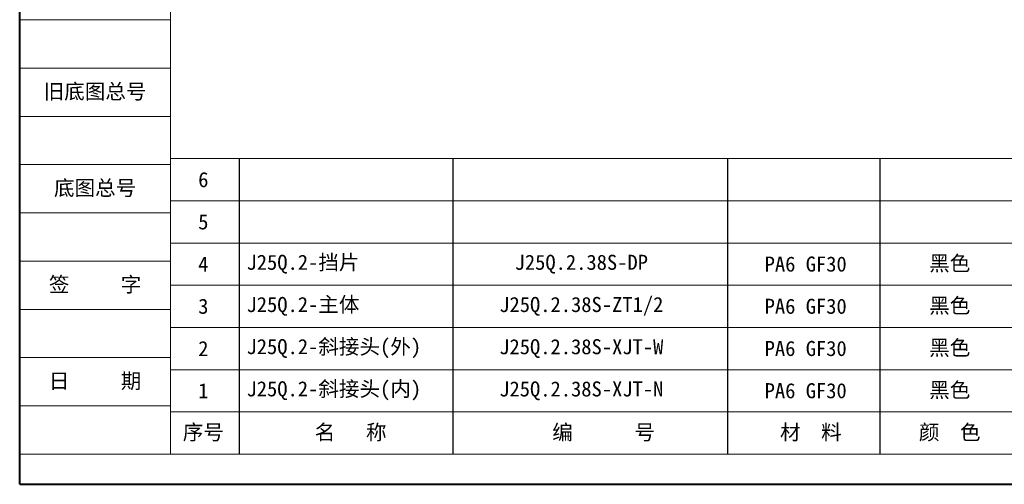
# Model space of a CAD drawing. Header units: millimetres. Extents: x 3223 to 4146, y -133 to 519.
# Tile 1 of 39: x 3223 to 3581, y -133 to 36. Entities that reach past the tile are written whole.
import ezdxf

# ---------------------------------------------------------------- set-up
doc = ezdxf.new("R2010")
doc.units = ezdxf.units.MM
doc.linetypes.add('CENTER', pattern=[0.6, 0.375, -0.075, 0.075, -0.075])
doc.layers.add('标注线', color=7, linetype='Continuous', lineweight=15)
doc.styles.add('样式 3.5', font='仿宋_GB2312.ttf')
doc.styles.add('样式 6', font='仿宋_GB2312.ttf')

msp = doc.modelspace()

# ---------------------------------------------------------------- linework, layer by layer
at = {"color": 7, "lineweight": 40}
for q in [(3222.676, 518.812), (4144.916, -133.343)]:
    msp.add_line((3222.676, -133.343), q, dxfattribs=at)
at = {"color": 7, "lineweight": 13}
for q in [(3277.571, 507.833), (3738.691, -122.364)]:
    msp.add_line((3277.571, -122.364), q, dxfattribs=at)
at = {"color": 7, "lineweight": 15}
for p, q in [((3222.676, 35.734), (3277.571, 35.734)), ((3222.676, 18.168), (3277.571, 18.168)), ((3222.676, 0.601), (3277.571, 0.601)), ((3222.676, -16.965), (3277.571, -16.965)), ((3277.571, -14.769), (3642.043, -14.769)), ((3277.571, -30.14), (3642.043, -30.14)), ((3222.676, -34.532), (3277.571, -34.532)), ((3277.571, -45.511), (3642.043, -45.511)), ((3222.676, -52.098), (3277.571, -52.098)), ((3277.571, -60.881), (3642.043, -60.881)), ((3222.676, -69.665), (3277.571, -69.665)), ((3277.571, -76.252), (3642.043, -76.252)), ((3222.676, -87.231), (3277.571, -87.231)), ((3277.571, -91.623), (3642.043, -91.623)), ((3222.676, -104.797), (3277.571, -104.797)), ((3277.571, -106.993), (3738.691, -106.993)), ((3222.676, -122.364), (3277.571, -122.364))]:
    msp.add_line(p, q, dxfattribs=at)
at = {"color": 7}
for p, q in [((3302.571, -14.769), (3302.571, -122.364)), ((3380.374, -14.769), (3380.374, -122.364)), ((3480.456, -122.364), (3480.456, -14.769)), ((3535.991, -122.364), (3535.991, -14.769))]:
    msp.add_line(p, q, dxfattribs=at)

# ---------------------------------------------------------------- texts
at = {"color": 7, "linetype": 'CENTER', "lineweight": 18, "char_height": 5.48952, "width": 54.89522, "attachment_point": 5, "style": '样式 3.5'}
for s, insert in [('\\f宋体|b0|i0|c134|p2;旧底图总号', (3250.124, 9.385)), ('\\f宋体|b0|i0|c134|p2;底图总号', (3250.124, -25.748)), ('\\f宋体|b0|i0|c134|p2;签     字', (3250.124, -60.881)), ('\\f宋体|b0|i0|c134|p2;日     期', (3250.124, -96.014))]:
    msp.add_mtext(s, dxfattribs=dict(at, insert=insert))
at = {"layer": '标注线', "color": 7, "lineweight": 18, "char_height": 3.95246, "style": '样式 6'}
for s, insert, width, attachment_point in [('{\\H1.389x;6}', (3289.532, -22.455), 26.34971, 5), ('{\\H1.389x;5}', (3289.532, -37.825), 26.34971, 5), ('{\\H1.389x;PA6 GF30}', (3508.839, -53.196), 31.12337, 5), ('{\\H1.389x;J25Q.2-挡片}', (3305.257, -53.196), 98.80077, 4), ('{\\H1.389x;黑色}', (3561.269, -53.196), 26.34971, 5), ('{\\H1.389x;4}', (3289.532, -53.196), 26.34971, 5), ('{\\H1.389x;J25Q.2.38S-DP}', (3427.139, -53.196), 75.97392, 5), ('{\\H1.389x;PA6 GF30}', (3508.839, -68.567), 31.12337, 5), ('{\\H1.389x;3}', (3289.532, -68.567), 26.34971, 5), ('{\\H1.389x;J25Q.2-主体}', (3305.257, -68.567), 76.04019, 4), ('{\\H1.389x;J25Q.2.38S-ZT1/2}', (3427.139, -68.567), 75.97392, 5), ('{\\H1.389x;黑色}', (3561.269, -68.567), 26.34971, 5), ('{\\H1.389x;PA6 GF30}', (3508.839, -83.937), 31.12337, 5), ('{\\H1.389x;2}', (3289.532, -83.937), 26.34971, 5), ('{\\H1.389x;J25Q.2-斜接头(外)}', (3305.257, -83.937), 98.80077, 4), ('{\\H1.389x;J25Q.2.38S-XJT-W}', (3427.139, -83.937), 75.97392, 5), ('{\\H1.389x;黑色}', (3561.269, -83.937), 26.34971, 5), ('{\\H1.389x;PA6 GF30}', (3508.839, -99.308), 31.12337, 5), ('{\\H1.389x;1}', (3289.532, -99.308), 26.34971, 5), ('{\\H1.389x;J25Q.2-斜接头(内)}', (3305.257, -99.308), 93.71714, 4), ('{\\H1.389x;J25Q.2.38S-XJT-N}', (3427.139, -99.308), 75.97392, 5), ('{\\H1.389x;黑色}', (3561.269, -99.308), 26.34971, 5), ('{\\H1.389x;名   称}', (3343.166, -114.679), 52.56767, 5), ('{\\H1.389x;编      号}', (3435.258, -114.679), 75.97392, 5), ('{\\H1.389x;颜  色}', (3561.269, -114.679), 26.34971, 5), ('{\\H1.389x;序号}', (3289.532, -114.679), 26.34971, 5), ('{\\H1.389x; 材  料}', (3508.839, -114.679), 31.12337, 5)]:
    msp.add_mtext(s, dxfattribs=dict(at, insert=insert, width=width, attachment_point=attachment_point))

doc.saveas('drawing.dxf')
